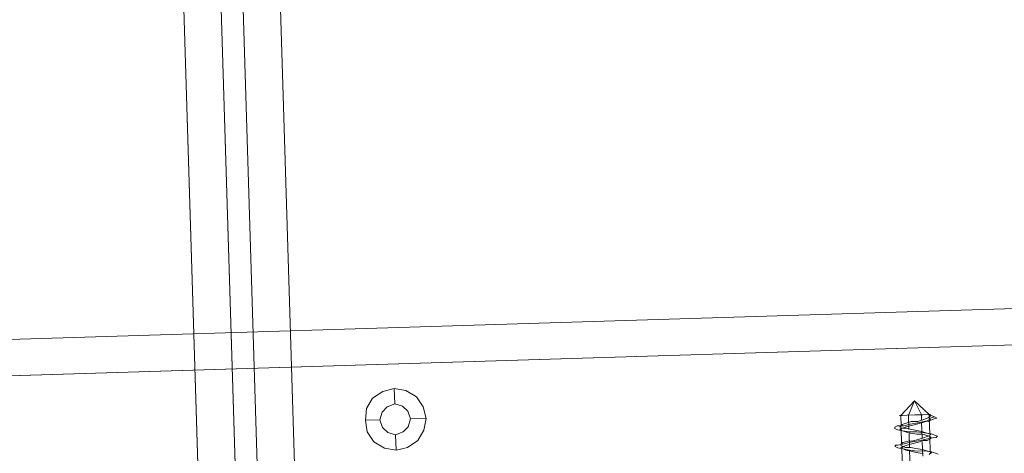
# Model space of a CAD drawing. Extents: x 147111805 to 147230536, y 410950310 to 411028142.
# Tile 46 of 85: x 147161527 to 147161688, y 410975898 to 410975968. Entities that reach past the tile are written whole.
import ezdxf

# ---------------------------------------------------------------- set-up
doc = ezdxf.new("R2010")
doc.units = 0
doc.header["$LTSCALE"] = 100
doc.layers.add('T--A9041--_VERHARDINGEN_Tegels', color=9, linetype='Continuous', transparency=0.3)
doc.layers.add('T--L9071--_TERREINMEUBILAIR_Stoelen', color=1, linetype='Continuous')
doc.layers.add('T--L9071--_TERREINMEUBILAIR_Tafels', color=30, linetype='Continuous')

# ---------------------------------------------------------------- blocks, each defined once
blk = doc.blocks.new('Picknicktafel 180x160cm')
at = {"layer": 'T--L9071--_TERREINMEUBILAIR_Stoelen', "lineweight": 0}
for p, q in [((1628.38, 617.45), (1628.17, 616.61)), ((1628.59, 617.87), (1628.38, 617.45)), ((1628.8, 617.87), (1628.59, 617.87)), ((1628.8, 617.45), (1628.8, 617.87)), ((1629.01, 616.39), (1628.8, 617.45)), ((1631.34, 617.45), (1631.12, 616.61)), ((1631.55, 617.87), (1631.34, 617.45)), ((1631.76, 617.87), (1631.55, 617.87)), ((1631.97, 617.45), (1631.76, 617.87)), ((1631.97, 616.39), (1631.97, 617.45)), ((1626.06, 616.82), (1628.59, 616.82)), ((1627.96, 616.18), (1627.75, 615.34)), ((1628.17, 616.61), (1627.96, 615.55)), ((1628.17, 616.61), (1627.96, 616.18)), ((1628.38, 617.03), (1628.17, 616.61)), ((1628.38, 616.82), (1628.38, 617.03)), ((1628.59, 616.61), (1628.38, 616.82)), ((1628.38, 616.18), (1628.59, 616.61)), ((1628.38, 615.34), (1628.38, 616.18)), ((1628.59, 616.61), (1628.8, 617.03)), ((1628.8, 615.76), (1628.59, 616.61)), ((1628.8, 617.03), (1629.01, 616.82)), ((1629.01, 614.92), (1628.8, 615.76)), ((1629.01, 616.82), (1629.22, 616.61)), ((1629.01, 616.82), (1631.55, 616.82)), ((1629.22, 615.34), (1629.01, 616.39)), ((1629.22, 616.61), (1629.44, 615.76)), ((1629.44, 615.76), (1629.44, 614.92)), ((1630.91, 615.97), (1630.7, 615.34)), ((1631.12, 616.61), (1630.91, 615.55)), ((1631.12, 616.61), (1630.91, 615.97)), ((1631.34, 617.03), (1631.12, 616.61)), ((1631.55, 616.82), (1631.34, 617.03)), ((1631.34, 615.34), (1631.55, 615.97)), ((1631.55, 616.61), (1631.76, 617.03)), ((1631.55, 616.61), (1631.55, 616.82)), ((1631.76, 615.97), (1631.55, 616.61)), ((1631.55, 615.97), (1631.55, 616.61)), ((1631.76, 617.03), (1631.97, 616.82)), ((1631.97, 615.13), (1631.76, 615.97)), ((1631.97, 616.82), (1632.18, 616.61)), ((1631.97, 616.82), (1633.66, 616.82)), ((1632.18, 615.34), (1631.97, 616.39)), ((1632.18, 616.61), (1632.39, 615.97)), ((1632.39, 615.97), (1632.6, 615.13)), ((1633.66, 617.03), (1633.66, 616.61)), ((1633.66, 616.61), (1633.66, 617.03)), ((1633.66, 617.03), (1633.66, 617.03)), ((1635.98, 614.5), (1633.66, 616.82)), ((1633.66, 616.61), (1633.66, 615.76)), ((1633.66, 615.76), (1633.66, 616.61)), ((1633.66, 615.76), (1633.66, 614.5)), ((1633.66, 614.5), (1633.66, 615.76)), ((1625.43, 615.55), (1627.75, 615.55)), ((1627.54, 614.5), (1627.32, 613.44)), ((1627.75, 615.34), (1627.54, 614.5)), ((1627.96, 615.55), (1627.75, 614.28)), ((1627.75, 614.28), (1627.75, 613.02)), ((1627.96, 613.44), (1628.17, 614.5)), ((1628.17, 614.5), (1628.38, 615.34)), ((1628.38, 615.55), (1630.7, 615.55)), ((1629.22, 614.07), (1629.01, 614.92)), ((1629.44, 614.07), (1629.22, 615.34)), ((1629.44, 614.92), (1629.65, 614.07)), ((1630.7, 615.34), (1630.49, 614.28)), ((1630.49, 614.28), (1630.49, 613.44)), ((1630.91, 614.28), (1630.7, 613.02)), ((1630.91, 615.55), (1630.91, 614.28)), ((1630.91, 613.44), (1631.12, 614.28)), ((1631.12, 614.28), (1631.34, 615.34)), ((1631.34, 615.55), (1633.66, 615.55)), ((1632.18, 614.07), (1631.97, 615.13)), ((1632.39, 614.07), (1632.18, 615.34)), ((1632.6, 615.13), (1632.6, 614.07)), ((1635.98, 614.5), (1633.66, 615.55)), ((1633.66, 614.5), (1633.66, 613.23)), ((1633.66, 613.23), (1633.66, 614.5)), ((1635.98, 614.5), (1633.66, 612.17)), ((1635.98, 614.5), (1633.66, 613.44)), ((1626.9, 613.44), (1629.22, 613.44)), ((1627.75, 613.02), (1627.54, 611.96)), ((1627.54, 612.17), (1627.75, 612.81)), ((1627.75, 612.81), (1627.96, 613.44)), ((1629.44, 613.23), (1629.22, 614.07)), ((1629.65, 612.81), (1629.44, 614.07)), ((1629.44, 612.6), (1629.44, 613.23)), ((1629.65, 612.17), (1629.44, 612.6)), ((1629.65, 614.07), (1629.86, 613.23)), ((1629.86, 611.75), (1629.65, 612.81)), ((1629.86, 613.44), (1632.39, 613.44)), ((1629.86, 613.23), (1630.07, 612.6)), ((1630.28, 612.81), (1630.07, 612.17)), ((1630.07, 612.6), (1630.28, 612.17)), ((1630.49, 613.44), (1630.28, 612.81)), ((1630.7, 613.02), (1630.49, 611.96)), ((1630.49, 612.17), (1630.7, 612.81)), ((1630.7, 612.81), (1630.91, 613.44)), ((1632.39, 613.23), (1632.18, 614.07)), ((1632.6, 612.81), (1632.39, 614.07)), ((1632.6, 612.6), (1632.39, 613.23)), ((1632.6, 614.07), (1632.81, 613.23)), ((1632.81, 611.75), (1632.6, 612.81)), ((1632.6, 612.17), (1632.6, 612.6)), ((1632.81, 613.44), (1633.66, 613.44)), ((1632.81, 613.23), (1633.02, 612.6)), ((1633.02, 612.6), (1633.24, 612.17)), ((1633.66, 613.23), (1633.66, 612.38)), ((1633.66, 612.38), (1633.66, 613.23)), ((1627.11, 612.38), (1627.32, 612.17)), ((1627.32, 611.33), (1627.11, 610.91)), ((1627.32, 612.17), (1627.32, 611.96)), ((1627.32, 611.96), (1627.54, 612.17)), ((1627.54, 611.96), (1627.32, 611.33)), ((1627.54, 612.17), (1630.07, 612.17)), ((1629.86, 611.96), (1629.65, 612.17)), ((1630.07, 612.17), (1629.86, 611.96)), ((1629.86, 611.12), (1629.86, 611.75)), ((1630.07, 610.91), (1629.86, 611.12)), ((1630.28, 611.33), (1630.07, 610.91)), ((1630.28, 612.17), (1630.49, 611.96)), ((1630.49, 611.96), (1630.28, 611.33)), ((1630.49, 611.96), (1630.49, 612.17)), ((1630.49, 612.17), (1633.02, 612.17)), ((1632.81, 611.96), (1632.6, 612.17)), ((1633.02, 612.17), (1632.81, 611.96)), ((1633.02, 611.12), (1632.81, 611.75)), ((1633.24, 611.33), (1633.02, 612.17)), ((1633.66, 612.17), (1633.02, 612.17)), ((1633.02, 612.17), (1633.66, 612.17)), ((1633.24, 611.33), (1633.02, 610.91)), ((1633.02, 610.91), (1633.02, 611.12)), ((1633.66, 612.17), (1633.24, 611.33)), ((1633.24, 612.17), (1633.45, 611.96)), ((1633.45, 611.96), (1633.66, 612.17)), ((1633.66, 612.38), (1633.66, 611.96)), ((1633.66, 611.96), (1633.66, 612.38))]:
    blk.add_line(p, q, dxfattribs=at)
at = {"layer": 'T--L9071--_TERREINMEUBILAIR_Tafels', "lineweight": 0}
for p, q in [((1644.63, 1128.3), (1644.63, 460.82)), ((1644.63, 460.82), (1644.63, 1128.3)), ((1650.55, 1128.3), (1650.55, 460.82)), ((1650.55, 460.82), (1650.55, 1128.3)), ((1644.63, 1110.57), (1644.63, 478.76)), ((1644.63, 478.76), (1644.63, 1110.57)), ((1650.55, 1110.57), (1650.55, 478.76)), ((1650.55, 478.76), (1650.55, 1110.57)), ((1794.09, 732.07), (6.12, 732.07)), ((1794.09, 732.07), (6.12, 732.07)), ((6.12, 732.07), (1794.09, 732.07)), ((6.12, 732.07), (1794.09, 732.07)), ((1794.09, 725.95), (6.12, 725.95)), ((6.12, 725.95), (1794.09, 725.95)), ((6.12, 725.95), (1794.09, 725.95)), ((6.12, 725.95), (1794.09, 725.95)), ((1794.09, 722.36), (6.12, 722.36)), ((1794.09, 722.36), (6.12, 722.36)), ((6.12, 722.36), (1794.09, 722.36)), ((6.12, 722.36), (1794.09, 722.36)), ((1794.09, 716.24), (6.12, 716.24)), ((1794.09, 716.24), (6.12, 716.24)), ((6.12, 716.24), (1794.09, 716.24)), ((6.12, 716.24), (1794.09, 716.24)), ((1635.56, 704.42), (1633.66, 704.21)), ((1637.46, 704.21), (1635.56, 704.42)), ((1635.56, 704.42), (1635.56, 702.1)), ((1631.97, 703.15), (1630.91, 701.47)), ((1633.66, 704.21), (1631.97, 703.15)), ((1639.15, 703.15), (1637.46, 704.21)), ((1640.2, 701.47), (1639.15, 703.15)), ((1630.91, 701.47), (1630.49, 699.57)), ((1633.45, 700.83), (1634.29, 701.68)), ((1634.29, 701.68), (1633.45, 700.83)), ((1634.29, 701.68), (1635.56, 702.1)), ((1635.56, 702.1), (1634.29, 701.68)), ((1635.56, 702.1), (1636.82, 701.68)), ((1636.82, 701.68), (1635.56, 702.1)), ((1636.82, 701.68), (1637.67, 700.83)), ((1637.67, 700.83), (1636.82, 701.68)), ((1640.62, 699.57), (1640.2, 701.47)), ((1630.49, 699.57), (1630.91, 697.67)), ((1630.49, 699.57), (1633.02, 699.57)), ((1633.02, 699.57), (1633.45, 700.83)), ((1633.45, 700.83), (1633.02, 699.57)), ((1633.45, 698.3), (1633.02, 699.57)), ((1633.02, 699.57), (1633.02, 699.57)), ((1633.02, 699.57), (1633.45, 698.3)), ((1637.67, 700.83), (1638.09, 699.57)), ((1638.09, 699.57), (1637.67, 700.83)), ((1638.09, 699.57), (1637.67, 698.3)), ((1637.67, 698.3), (1638.09, 699.57)), ((1638.09, 699.57), (1638.09, 699.57)), ((1640.62, 699.57), (1638.09, 699.57)), ((1640.2, 697.67), (1640.62, 699.57)), ((1640.62, 699.57), (1640.62, 699.57)), ((1634.29, 697.46), (1633.45, 698.3)), ((1633.45, 698.3), (1634.29, 697.46)), ((1637.67, 698.3), (1636.82, 697.46)), ((1636.82, 697.46), (1637.67, 698.3)), ((1630.91, 697.67), (1631.97, 695.98)), ((1635.56, 697.03), (1634.29, 697.46)), ((1634.29, 697.46), (1635.56, 697.03)), ((1636.82, 697.46), (1635.56, 697.03)), ((1635.56, 697.03), (1636.82, 697.46)), ((1635.56, 694.5), (1635.56, 697.03)), ((1639.15, 695.98), (1640.2, 697.67)), ((1631.97, 695.98), (1633.66, 694.92)), ((1633.66, 694.92), (1635.56, 694.5)), ((1635.56, 694.5), (1637.46, 694.92)), ((1637.46, 694.92), (1639.15, 695.98))]:
    blk.add_line(p, q, dxfattribs=at)

msp = doc.modelspace()

# ---------------------------------------------------------------- hatches: boundary and pattern name
at = {"layer": 'T--A9041--_VERHARDINGEN_Tegels'}
h = msp.add_hatch(dxfattribs=at)
h.set_pattern_fill('ANSI37', color=256, scale=200, angle=45)
h.paths.add_polyline_path([(147171124.62, 410978496.78), (147171124.62, 410985174.11), (147175311.82, 410985174.11), (147179724.02, 410985174.11), (147179724.02, 410987548.17), (147175674.62, 410987550.95), (147175674.62, 410986269.38), (147173554.62, 410986269.38), (147173554.62, 410986569.38), (147175374.62, 410986569.38), (147175374.62, 410989649.38), (147175374.62, 410993004.29), (147173550.82, 410993004.29), (147173550.82, 410993134.34), (147165980.82, 410993134.34), (147159696.06, 410993137.17), (147159704.98, 410992687.69), (147159705.67, 410992652.7), (147159710.63, 410990922.45), (147159740.01, 410990923.04), (147159789.32, 410988438.53), (147159881.8, 410983779.44), (147160071.93, 410974201.33), (147160091.77, 410973201.53), (147160156.27, 410969952.17), (147160833.64, 410969965.61), (147162965.72, 410970007.93), (147169999.33, 410970147.55), (147172541.33, 410970198.01), (147177217.91, 410970290.83), (147177327.89, 410970293.02), (147177280.26, 410972692.54), (147177850.15, 410972703.86), (147179529.82, 410972737.2), (147180789.56, 410972762.42), (147181028.88, 410972767.33), (147181031.04, 410975911.55), (147179805.65, 410975912.4), (147178580.26, 410975912.4), (147178580.26, 410979449.11), (147177580.26, 410979449.11), (147177580.26, 410977681.17), (147177580.26, 410975913.24), (147171124.62, 410975913.24)])
h.paths.add_polyline_path([(147165184.98, 410982437.84), (147164184.98, 410982437.84), (147164184.98, 410983437.84), (147165184.98, 410983437.84)], flags=16)

# ---------------------------------------------------------------- block references
at = {"layer": 'T--L9071--_TERREINMEUBILAIR_Stoelen', "rotation": 91.75940092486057}
msp.add_blockref('Picknicktafel 180x160cm', (147162338.23, 410974289.75), dxfattribs=at)

doc.saveas('drawing.dxf')
